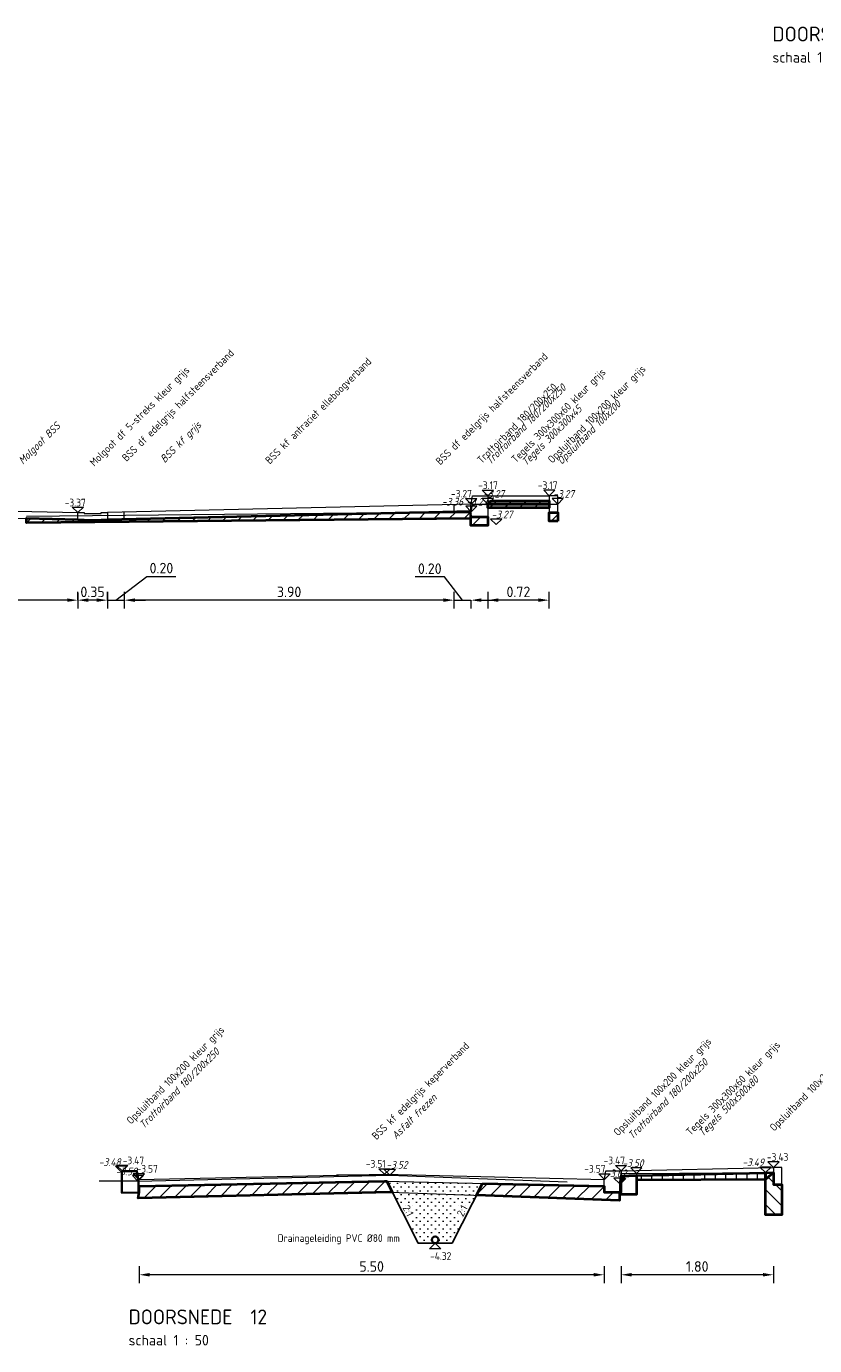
# Model space of a CAD drawing. Header units: metres. Extents: x 162359 to 162848, y 502589 to 502892.
# Tile 5 of 49: x 162802 to 162811, y 502673 to 502689. Entities that reach past the tile are written whole.
import ezdxf

# ---------------------------------------------------------------- set-up
doc = ezdxf.new("R2010")
doc.units = ezdxf.units.M
doc.linetypes.add('DGN2', pattern=[10.152526, 5.076263, -5.076263])
for name, color, linetype, lineweight in [('DD-LIJNDIKTE25', 7, 'Continuous', 13), ('N-BH-GW-GROND_ZAND_CUNETZAND-WERK-A', 7, 'Continuous', 40), ('N-WB-TEKST18', 7, 'Continuous', 13), ('N-WE-GW-GROND_ZAND_DRAINEERZAND-AD-200', 7, 'Continuous', 18), ('N-WE-GW-OPHOGING-WERK-A-50', 92, 'Continuous', 18), ('V-BH-VH-KANTOPSLUITING_TROTTOIRBAND-SD', 6, 'Continuous', 30), ('V-WB-VERHARDING-MATERIAALGRENS', 6, 'DGN2', 0), ('X-XX-AL-DETAIL1-GD', 7, 'Continuous', 25), ('X-XX-AL-M', 7, 'Continuous', 18), ('X-XX-AL-T18', 10, 'Continuous', 18), ('X-XX-AL-T25', 7, 'Continuous', 25), ('X-XX-AL-T35', 50, 'Continuous', 35)]:
    doc.layers.add(name, color=color, linetype=linetype, lineweight=lineweight)
doc.styles.add('ISO', font='isocp3.shx', dxfattribs={"height": 0.36})
doc.styles.add('NLCS-ISO-M50-T18', font='NLCS-ISO.ttf', dxfattribs={"height": 0.09})
doc.styles.add('NLCS-ISO-M50-T25', font='NLCS-ISO.ttf', dxfattribs={"height": 0.125})
doc.styles.add('NLCS-ISO-M50-T35', font='NLCS-ISO.ttf', dxfattribs={"height": 0.175})
doc.dimstyles.new('NLCS-M50-T25-PIJL_L2_H2', dxfattribs={"dimscale": 0.05, "dimtxt": 2.5, "dimasz": 2.5, "dimexe": 2, "dimexo": 2, "dimgap": 0.7, "dimtad": 1, "dimzin": 0, "dimdsep": 46, "dimtxsty": 'NLCS-ISO-M50-T25', "dimcen": 0, "dimdle": 2, "dimclrd": 256, "dimclre": 256, "dimclrt": 256, "dimazin": 0, "dimtfac": 1, "dimtdec": 3, "dimtofl": 0, "dimtmove": 0, "dimatfit": 3, "dimfxl": 2, "dimfxlon": 1, "dimtfillclr": 256, "dimtolj": 1, "dimtzin": 0, "dimlwd": -1, "dimlwe": -1, "dimarcsym": 0})
pattern_1 = [(225, (0, 0), (0.088388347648, -0.088388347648), [])]

# ---------------------------------------------------------------- blocks, each defined once
blk = doc.blocks.new('*D189')
at = {"layer": 'X-XX-AL-M', "transparency": 16777216}
for p, q in [((162802.586, 502682.101), (162802.586, 502681.914)), ((162797.088, 502682.021), (162797.088, 502681.914)), ((162802.461, 502682.014), (162797.213, 502682.014))]:
    blk.add_line(p, q, dxfattribs=at)
for points in [[(162797.213, 502682.035), (162797.213, 502681.994), (162797.088, 502682.014)], [(162802.461, 502682.035), (162802.461, 502681.994), (162802.586, 502682.014)]]:
    blk.add_solid(points, dxfattribs=at)
at = {"layer": 'X-XX-AL-M', "transparency": 16777216, "insert": (162799.837, 502682.112), "char_height": 0.125, "attachment_point": 5, "style": 'NLCS-ISO-M50-T25'}
blk.add_mtext('\\A1;5.50', dxfattribs=at)
blk = doc.blocks.new('*D190')
at = {"layer": 'X-XX-AL-M', "transparency": 16777216}
for p, q in [((162802.586, 502682.014), (162802.586, 502682.114)), ((162802.936, 502682.014), (162802.936, 502682.114)), ((162802.811, 502682.014), (162802.711, 502682.014))]:
    blk.add_line(p, q, dxfattribs=at)
for points in [[(162802.711, 502682.035), (162802.711, 502681.994), (162802.586, 502682.014)], [(162802.811, 502682.035), (162802.811, 502681.994), (162802.936, 502682.014)]]:
    blk.add_solid(points, dxfattribs=at)
at = {"layer": 'X-XX-AL-M', "transparency": 16777216, "insert": (162802.761, 502682.112), "char_height": 0.125, "attachment_point": 5, "style": 'NLCS-ISO-M50-T25'}
blk.add_mtext('\\A1;0.35', dxfattribs=at)
blk = doc.blocks.new('*D191')
at = {"layer": 'X-XX-AL-M', "transparency": 16777216}
for p, q in [((162803.036, 502682.014), (162803.402, 502682.295)), ((162803.402, 502682.295), (162803.747, 502682.295)), ((162802.936, 502682.114), (162802.936, 502681.914)), ((162803.136, 502682.114), (162803.136, 502681.914)), ((162802.811, 502682.014), (162802.686, 502682.014)), ((162802.936, 502682.014), (162803.136, 502682.014)), ((162803.261, 502682.014), (162803.386, 502682.014))]:
    blk.add_line(p, q, dxfattribs=at)
for points in [[(162802.811, 502682.035), (162802.811, 502681.994), (162802.936, 502682.014)], [(162803.261, 502682.035), (162803.261, 502681.994), (162803.136, 502682.014)]]:
    blk.add_solid(points, dxfattribs=at)
at = {"layer": 'X-XX-AL-M', "transparency": 16777216, "insert": (162803.575, 502682.393), "char_height": 0.125, "attachment_point": 5, "style": 'NLCS-ISO-M50-T25'}
blk.add_mtext('\\A1;0.20', dxfattribs=at)
blk = doc.blocks.new('*D192')
at = {"layer": 'X-XX-AL-M', "transparency": 16777216}
for p, q in [((162803.136, 502682.114), (162803.136, 502681.914)), ((162807.034, 502682.114), (162807.034, 502681.914)), ((162806.909, 502682.014), (162803.261, 502682.014))]:
    blk.add_line(p, q, dxfattribs=at)
for points in [[(162803.261, 502682.035), (162803.261, 502681.994), (162803.136, 502682.014)], [(162806.909, 502682.035), (162806.909, 502681.994), (162807.034, 502682.014)]]:
    blk.add_solid(points, dxfattribs=at)
at = {"layer": 'X-XX-AL-M', "transparency": 16777216, "insert": (162805.085, 502682.112), "char_height": 0.125, "attachment_point": 5, "style": 'NLCS-ISO-M50-T25'}
blk.add_mtext('\\A1;3.90', dxfattribs=at)
blk = doc.blocks.new('*D193')
at = {"layer": 'X-XX-AL-M', "transparency": 16777216}
for p, q in [((162806.921, 502682.289), (162806.576, 502682.289)), ((162807.134, 502682.014), (162806.921, 502682.289)), ((162806.909, 502682.014), (162806.784, 502682.014)), ((162807.034, 502682.057), (162807.034, 502681.914)), ((162807.034, 502682.014), (162807.234, 502682.014)), ((162807.234, 502682.014), (162807.234, 502681.914)), ((162807.359, 502682.014), (162807.484, 502682.014))]:
    blk.add_line(p, q, dxfattribs=at)
for points in [[(162806.909, 502682.035), (162806.909, 502681.994), (162807.034, 502682.014)], [(162807.359, 502682.035), (162807.359, 502681.994), (162807.234, 502682.014)]]:
    blk.add_solid(points, dxfattribs=at)
at = {"layer": 'X-XX-AL-M', "transparency": 16777216, "insert": (162806.748, 502682.386), "char_height": 0.125, "attachment_point": 5, "style": 'NLCS-ISO-M50-T25'}
blk.add_mtext('\\A1;0.20', dxfattribs=at)
blk = doc.blocks.new('*D194')
at = {"layer": 'X-XX-AL-M', "transparency": 16777216}
for p, q in [((162807.434, 502682.114), (162807.434, 502681.914)), ((162808.157, 502682.114), (162808.157, 502681.914)), ((162808.032, 502682.014), (162807.559, 502682.014))]:
    blk.add_line(p, q, dxfattribs=at)
for points in [[(162807.559, 502682.035), (162807.559, 502681.994), (162807.434, 502682.014)], [(162808.032, 502682.035), (162808.032, 502681.994), (162808.157, 502682.014)]]:
    blk.add_solid(points, dxfattribs=at)
at = {"layer": 'X-XX-AL-M', "transparency": 16777216, "insert": (162807.796, 502682.112), "char_height": 0.125, "attachment_point": 5, "style": 'NLCS-ISO-M50-T25'}
blk.add_mtext('\\A1;0.72', dxfattribs=at)
blk = doc.blocks.new('*D138')
at = {"layer": 'X-XX-AL-M', "transparency": 16777216}
for p, q in [((162803.312, 502674.144), (162803.312, 502673.944)), ((162808.81, 502674.144), (162808.81, 502673.944)), ((162808.685, 502674.044), (162803.437, 502674.044))]:
    blk.add_line(p, q, dxfattribs=at)
for points in [[(162803.437, 502674.065), (162803.437, 502674.024), (162803.312, 502674.044)], [(162808.685, 502674.065), (162808.685, 502674.024), (162808.81, 502674.044)]]:
    blk.add_solid(points, dxfattribs=at)
at = {"layer": 'X-XX-AL-M', "transparency": 16777216, "insert": (162806.061, 502674.142), "char_height": 0.125, "attachment_point": 5, "style": 'NLCS-ISO-M50-T25'}
blk.add_mtext('\\A1;5.50', dxfattribs=at)
blk = doc.blocks.new('*D139')
at = {"layer": 'X-XX-AL-M', "transparency": 16777216}
for p, q in [((162809.01, 502674.144), (162809.01, 502673.944)), ((162810.812, 502674.144), (162810.812, 502673.944)), ((162810.687, 502674.044), (162809.135, 502674.044))]:
    blk.add_line(p, q, dxfattribs=at)
for points in [[(162809.135, 502674.065), (162809.135, 502674.024), (162809.01, 502674.044)], [(162810.687, 502674.065), (162810.687, 502674.024), (162810.812, 502674.044)]]:
    blk.add_solid(points, dxfattribs=at)
at = {"layer": 'X-XX-AL-M', "transparency": 16777216, "insert": (162809.911, 502674.142), "char_height": 0.125, "attachment_point": 5, "style": 'NLCS-ISO-M50-T25'}
blk.add_mtext('\\A1;1.80', dxfattribs=at)

msp = doc.modelspace()

# ---------------------------------------------------------------- hatches: boundary and pattern name
at = {"layer": 'N-WE-GW-GROND_ZAND_DRAINEERZAND-AD-200'}
h = msp.add_hatch(dxfattribs=at)
h.set_pattern_fill('AGW-GROND_ZAND_DRAINZAND-SOD', color=256, scale=0.05, pattern_type=2)
h.set_pattern_definition([(45, (-5.811905, -30.94501), (-0.044901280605, 0.044901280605), [0, -0.0635])])
h.paths.add_polyline_path([(162807.372, 502675.124), (162806.811, 502675.137), (162806.539, 502675.142), (162806.246, 502675.136), (162806.612, 502674.417), (162806.812, 502674.417), (162807.012, 502674.417)])
at = {"layer": 'N-WE-GW-OPHOGING-WERK-A-50'}
h = msp.add_hatch(dxfattribs=at)
h.set_pattern_fill('AGW-WERK_ONTGRAVEN-SO', color=256, scale=0.025, angle=90, pattern_type=2)
h.set_pattern_definition(pattern_1)
h.paths.add_polyline_path([(162807.435, 502683.149), (162807.474, 502683.188), (162808.161, 502683.188), (162808.161, 502683.148), (162807.435, 502683.148)])
h = msp.add_hatch(dxfattribs=at)
h.set_pattern_fill('AGW-WERK_ONTGRAVEN-SO', color=256, scale=0.025, angle=90, pattern_type=2)
h.set_pattern_definition(pattern_1)
h.paths.add_polyline_path([(162807.234, 502683.028), (162807.234, 502682.978), (162801.979, 502682.928), (162801.978, 502682.981), (162802.586, 502682.968), (162802.662, 502682.958), (162802.862, 502682.958), (162802.936, 502682.968), (162806.51, 502683.051), (162807.215, 502683.057)])
h = msp.add_hatch(dxfattribs=at)
h.set_pattern_fill('AGW-WERK_ONTGRAVEN-SO', color=256, scale=0.025, angle=90, pattern_type=2)
h.set_pattern_definition(pattern_1)
h.paths.add_polyline_path([(162808.161, 502683.148), (162808.161, 502683.103), (162807.434, 502683.103), (162807.435, 502683.148)])
h = msp.add_hatch(dxfattribs=at)
h.set_pattern_fill('AGW-WERK_ONTGRAVEN-SO', color=256, scale=0.025, angle=90, pattern_type=2)
h.set_pattern_definition(pattern_1)
h.paths.add_polyline_path([(162808.261, 502682.948), (162808.161, 502682.948), (162808.161, 502683.048), (162808.261, 502683.048)])
h = msp.add_hatch(dxfattribs=at)
h.set_pattern_fill('AGW-WERK_ONTGRAVEN-SO', color=256, scale=0.025, angle=90, pattern_type=2)
h.set_pattern_definition(pattern_1)
h.paths.add_polyline_path([(162807.234, 502682.998), (162807.434, 502682.998), (162807.434, 502682.898), (162807.234, 502682.898)])
h = msp.add_hatch(dxfattribs=at)
h.set_pattern_fill('AGW-WERK_ONTGRAVEN-SO', color=256, scale=0.025, angle=315, pattern_type=2)
h.set_pattern_definition([(90, (0, 0), (-0.125, 5e-12), [])])
h.paths.add_polyline_path([(162810.719, 502675.171), (162809.191, 502675.161), (162809.191, 502675.215), (162810.718, 502675.249)])
h = msp.add_hatch(dxfattribs=at)
h.set_pattern_fill('AGW-WERK_ONTGRAVEN-SO', color=256, scale=0.025, pattern_type=2)
h.set_pattern_definition([(135, (0, 0), (-0.088388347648, -0.088388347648), [])])
h.paths.add_polyline_path([(162810.812, 502675.111), (162810.912, 502675.111), (162810.912, 502674.751), (162810.719, 502674.751), (162810.719, 502675.171), (162810.812, 502675.251)])
h = msp.add_hatch(dxfattribs=at)
h.set_pattern_fill('AGW-WERK_ONTGRAVEN-SO', color=256, scale=0.025, angle=90, pattern_type=2)
h.set_pattern_definition(pattern_1)
h.paths.add_polyline_path([(162807.372, 502675.124), (162807.301, 502674.983), (162808.991, 502674.921), (162808.991, 502675.021), (162808.81, 502675.021), (162808.81, 502675.091)])
h.paths.add_polyline_path([(162806.305, 502675.02), (162806.239, 502675.151), (162806.212, 502675.151), (162803.312, 502675.091), (162803.312, 502675.021), (162803.3, 502674.951), (162806.275, 502675.021)])

# ---------------------------------------------------------------- linework, layer by layer
at = {"layer": 'DD-LIJNDIKTE25'}
for p, q in [((162807.434, 502683.248), (162808.161, 502683.248)), ((162807.434, 502683.188), (162808.161, 502683.188)), ((162807.237, 502683.148), (162802.936, 502683.048)), ((162807.234, 502683.068), (162802.936, 502682.968)), ((162803.136, 502682.972), (162803.136, 502683.052)), ((162807.034, 502683.142), (162807.034, 502683.062)), ((162809.01, 502675.271), (162810.812, 502675.311)), ((162809.01, 502675.211), (162810.812, 502675.251)), ((162810.719, 502675.171), (162810.719, 502674.751)), ((162810.912, 502675.111), (162810.912, 502674.751)), ((162810.719, 502674.751), (162810.912, 502674.751))]:
    msp.add_line(p, q, dxfattribs=at)
at = {"layer": 'DD-LIJNDIKTE25', "flags": 128}
for points in [[(162807.234, 502683.128), (162807.254, 502683.248), (162807.434, 502683.248), (162807.434, 502682.998), (162807.234, 502682.998), (162807.234, 502683.128)], [(162808.161, 502683.048), (162808.261, 502683.048), (162808.261, 502683.248), (162808.161, 502683.248), (162808.161, 502683.048)], [(162797.086, 502683.048), (162799.856, 502683.108), (162802.588, 502683.048)], [(162797.088, 502682.968), (162799.856, 502683.028), (162802.586, 502682.968)], [(162802.586, 502682.968), (162802.586, 502683.048), (162802.661, 502683.048), (162802.661, 502683.038), (162802.861, 502683.038), (162802.861, 502683.048), (162802.936, 502683.048), (162802.936, 502682.968), (162802.862, 502682.968), (162802.862, 502682.958), (162802.662, 502682.958), (162802.662, 502682.968), (162802.586, 502682.968)], [(162803.312, 502675.151), (162803.292, 502675.271), (162803.112, 502675.271), (162803.112, 502675.021), (162803.312, 502675.021), (162803.312, 502675.151)], [(162803.308, 502675.171), (162806.212, 502675.231), (162808.813, 502675.171)], [(162808.81, 502675.151), (162808.83, 502675.271), (162809.01, 502675.271), (162809.01, 502675.021), (162808.81, 502675.021), (162808.81, 502675.151)], [(162810.812, 502675.111), (162810.912, 502675.111), (162810.912, 502675.311), (162810.812, 502675.311), (162810.812, 502675.111)], [(162803.312, 502675.091), (162806.212, 502675.151), (162808.81, 502675.091)]]:
    msp.add_lwpolyline(points, dxfattribs=at)
at = {"layer": 'N-BH-GW-GROND_ZAND_CUNETZAND-WERK-A'}
msp.add_line((162802.936, 502682.968), (162802.936, 502682.968), dxfattribs=at)
at = {"layer": 'N-BH-GW-GROND_ZAND_CUNETZAND-WERK-A', "flags": 128}
for points in [[(162807.435, 502683.149), (162807.474, 502683.188), (162808.161, 502683.188), (162808.161, 502683.148), (162807.435, 502683.148), (162807.435, 502683.149)], [(162807.234, 502682.978), (162801.979, 502682.928), (162801.978, 502682.981), (162802.586, 502682.968), (162802.662, 502682.958), (162802.862, 502682.958), (162802.936, 502682.968), (162806.51, 502683.051), (162807.215, 502683.057), (162807.234, 502683.028)], [(162807.234, 502682.998), (162807.434, 502682.998), (162807.434, 502682.898), (162807.234, 502682.898), (162807.234, 502683.028)], [(162808.161, 502683.148), (162808.161, 502683.103), (162807.434, 502683.103), (162807.435, 502683.148), (162808.161, 502683.148)], [(162808.261, 502682.948), (162808.161, 502682.948), (162808.161, 502683.048), (162808.261, 502683.048), (162808.261, 502682.948)], [(162809.191, 502675.215), (162810.718, 502675.249), (162810.719, 502675.171), (162809.191, 502675.161)], [(162810.812, 502675.251), (162810.719, 502675.171), (162810.718, 502675.249), (162810.812, 502675.251)], [(162810.812, 502675.251), (162810.812, 502675.111), (162810.912, 502675.111), (162810.912, 502674.751), (162810.719, 502674.751), (162810.719, 502675.171)], [(162806.305, 502675.02), (162806.275, 502675.021), (162803.3, 502674.951), (162803.312, 502675.021), (162803.312, 502675.091), (162806.212, 502675.151), (162806.239, 502675.151), (162806.305, 502675.02)], [(162808.991, 502675.021), (162808.991, 502674.921), (162807.301, 502674.983), (162807.372, 502675.124)], [(162807.372, 502675.124), (162808.81, 502675.091), (162808.81, 502675.021), (162808.991, 502675.021)], [(162809.057, 502675.187), (162809.01, 502675.211), (162809.191, 502675.215), (162809.191, 502674.991), (162808.991, 502674.991), (162809.01, 502675.021), (162809.01, 502675.14), (162809.057, 502675.187)], [(162809.057, 502675.187), (162809.01, 502675.14), (162809.01, 502675.187), (162809.057, 502675.187)]]:
    msp.add_lwpolyline(points, dxfattribs=at)
at = {"layer": 'N-WB-TEKST18', "flags": 128}
for points in [[(162807.237, 502683.148), (162807.171, 502683.214), (162807.303, 502683.214), (162807.237, 502683.148)], [(162807.434, 502683.248), (162807.368, 502683.314), (162807.5, 502683.314), (162807.434, 502683.248)], [(162808.161, 502683.248), (162808.227, 502683.314), (162808.095, 502683.314), (162808.161, 502683.248)], [(162802.586, 502683.048), (162802.52, 502683.114), (162802.652, 502683.114), (162802.586, 502683.048)], [(162810.812, 502675.311), (162810.878, 502675.377), (162810.745, 502675.377), (162810.812, 502675.311)], [(162803.112, 502675.271), (162803.178, 502675.337), (162803.045, 502675.337), (162803.112, 502675.271)], [(162803.308, 502675.171), (162803.374, 502675.237), (162803.242, 502675.237), (162803.308, 502675.171)], [(162806.212, 502675.231), (162806.146, 502675.297), (162806.278, 502675.297), (162806.212, 502675.231)], [(162808.813, 502675.171), (162808.747, 502675.237), (162808.88, 502675.237), (162808.813, 502675.171)], [(162809.01, 502675.271), (162808.944, 502675.337), (162809.076, 502675.337), (162809.01, 502675.271)], [(162806.812, 502674.417), (162806.878, 502674.351), (162806.746, 502674.351), (162806.812, 502674.417)]]:
    msp.add_lwpolyline(points, dxfattribs=at)
at = {"layer": 'V-BH-VH-KANTOPSLUITING_TROTTOIRBAND-SD', "linetype": 'DGN2', "lineweight": 0}
for p, q in [((162801.978, 502683.008), (162807.239, 502683.058)), ((162808.161, 502683.103), (162807.434, 502683.103)), ((162801.979, 502682.928), (162807.234, 502682.978)), ((162806.277, 502675.221), (162805.647, 502675.221)), ((162809.191, 502675.241), (162810.718, 502675.251)), ((162810.718, 502675.251), (162810.719, 502675.171)), ((162803.298, 502675.151), (162802.841, 502675.151)), ((162808.991, 502675.121), (162808.991, 502674.921)), ((162809.191, 502675.161), (162810.719, 502675.171)), ((162803.3, 502675.011), (162803.3, 502674.951))]:
    msp.add_line(p, q, dxfattribs=at)
at = {"layer": 'V-BH-VH-KANTOPSLUITING_TROTTOIRBAND-SD', "linetype": 'DGN2', "lineweight": 0, "flags": 128}
for points in [[(162807.434, 502683.148), (162807.434, 502682.898), (162807.234, 502682.898), (162807.234, 502683.028), (162807.254, 502683.148), (162808.261, 502683.148)], [(162808.161, 502683.148), (162808.161, 502682.948), (162808.261, 502682.948)], [(162803.3, 502675.141), (162803.28, 502675.261), (162803.1, 502675.261), (162803.1, 502675.011), (162803.3, 502675.011), (162803.3, 502675.141)], [(162803.298, 502675.151), (162806.277, 502675.221), (162808.991, 502675.121)], [(162808.991, 502675.121), (162809.011, 502675.241), (162809.191, 502675.241), (162809.191, 502674.991), (162808.991, 502674.991)], [(162803.3, 502674.951), (162806.275, 502675.021), (162808.991, 502674.921)]]:
    msp.add_lwpolyline(points, dxfattribs=at)
at = {"layer": 'V-WB-VERHARDING-MATERIAALGRENS', "flags": 128}
for points in [[(162807.435, 502683.149), (162807.502, 502683.215), (162807.369, 502683.215), (162807.435, 502683.149)], [(162808.261, 502683.148), (162808.327, 502683.214), (162808.195, 502683.214), (162808.261, 502683.148)], [(162807.239, 502683.058), (162807.305, 502683.124), (162807.173, 502683.124), (162807.239, 502683.058)], [(162807.534, 502682.906), (162807.601, 502682.972), (162807.468, 502682.972), (162807.534, 502682.906)], [(162803.1, 502675.261), (162803.166, 502675.327), (162803.033, 502675.327), (162803.1, 502675.261)], [(162803.298, 502675.151), (162803.364, 502675.217), (162803.232, 502675.217), (162803.298, 502675.151)], [(162806.277, 502675.221), (162806.343, 502675.287), (162806.21, 502675.287), (162806.277, 502675.221)], [(162809.191, 502675.241), (162809.257, 502675.307), (162809.125, 502675.307), (162809.191, 502675.241)], [(162810.718, 502675.251), (162810.784, 502675.317), (162810.652, 502675.317), (162810.718, 502675.251)], [(162808.991, 502675.121), (162809.057, 502675.187), (162808.925, 502675.187), (162808.991, 502675.121)]]:
    msp.add_lwpolyline(points, dxfattribs=at)
at = {"layer": 'X-XX-AL-DETAIL1-GD', "flags": 128}
msp.add_lwpolyline([(162807.372, 502675.124), (162807.012, 502674.417), (162806.612, 502674.417), (162806.239, 502675.151)], dxfattribs=at)
at = {"layer": 'X-XX-AL-DETAIL1-GD', "color": 3, "lineweight": 35}
msp.add_circle((162806.812, 502674.457), 0.04, dxfattribs=at)

# ---------------------------------------------------------------- texts
at = {"layer": 'N-WB-TEKST18', "char_height": 0.09, "attachment_point": 7, "rotation": 45, "line_spacing_factor": 0.601667, "style": 'ISO'}
for s, insert in [('{\\C256;BSS df edelgrijs halfsteensverband}', (162803.182, 502683.626)), ('{\\C256;BSS df edelgrijs halfsteensverband}', (162806.891, 502683.585)), ('{\\C256;BSS kf antraciet elleboogverband}', (162804.876, 502683.596)), ('{\\C256;Opsluitband 100x200 kleur grijs}', (162808.216, 502683.606)), ('{\\C256;Molgoot df 5-streks kleur grijs}', (162802.8, 502683.569)), ('{\\C256;Trottoirband 180/200x250}', (162807.361, 502683.62)), ('\\pxt19;{\\C256;Tegels 300x300x60 kleur grijs}', (162807.786, 502683.611)), ('{\\C256;Opsluitband 100x200 kleur grijs}', (162803.235, 502675.797)), ('{\\C256;Opsluitband 100x200 kleur grijs}', (162808.993, 502675.659)), ('{\\C256;Opsluitband 100x200 kleur grijs}', (162810.84, 502675.714)), ('{\\C256;BSS kf edelgrijs keperverband}', (162806.136, 502675.613)), ('\\pxt19;{\\C256;Tegels 300x300x60 kleur grijs}', (162809.85, 502675.664))]:
    msp.add_mtext(s, dxfattribs=dict(at, insert=insert))
at = {"layer": 'N-WB-TEKST18', "linetype": 'Continuous', "char_height": 0.09, "line_spacing_factor": 0.8, "style": 'ISO'}
for s, insert, attachment_point, rotation in [('{\\Fisocp|c0;\\C256;-3.17}', (162807.32, 502683.417), 1, 0), ('{\\Fisocp|c0;\\C256;-3.17}', (162808.259, 502683.417), 3, 360), ('{\\Fisocp|c0;\\C256;-3.37}', (162802.681, 502683.212), 3, 360), ('{\\Fisocp|c0;\\C256;-3.27}', (162806.999, 502683.317), 1, 0), ('{\\Fisocp|c0;\\C256;-3.47}', (162803.371, 502675.44), 3, 360), ('{\\Fisocp|c0;\\C256;-3.51}', (162805.992, 502675.4), 1, 0), ('{\\Fisocp|c0;\\C256;-3.47}', (162808.804, 502675.44), 1, 0), ('{\\Fisocp|c0;\\C256;-3.43}', (162810.988, 502675.48), 3, 360), ('{\\Fisocp|c0;\\C256;-3.57}', (162803.533, 502675.341), 3, 360), ('{\\Fisocp|c0;\\C256;-3.57}', (162808.575, 502675.341), 1, 0), ('{\\Fisocp|c0;-4.32}', (162807.003, 502674.22), 9, 0)]:
    msp.add_mtext(s, dxfattribs=dict(at, insert=insert, attachment_point=attachment_point, rotation=rotation))
at = {"layer": 'N-WB-TEKST18', "insert": (162804.95, 502674.405), "char_height": 0.09, "attachment_point": 7, "line_spacing_factor": 0.601667, "style": 'ISO'}
msp.add_mtext('Drainageleiding PVC %%C80 mm ', dxfattribs=at)
at = {"layer": 'V-WB-VERHARDING-MATERIAALGRENS', "char_height": 0.09, "attachment_point": 7, "line_spacing_factor": 0.8, "style": 'ISO'}
for s, insert, rotation in [('{\\Fisocp|c0;\\Q15;\\C256;Trottoirband 180/200x250}', (162807.464, 502683.608), 45), ('{\\Fisocp|c0;\\Q15;\\C256;Opsluitband 100x200}', (162808.326, 502683.59), 45), ('{\\Fisocp|c0;\\Q15;\\C256;Tegels 300x300x45}', (162807.906, 502683.575), 45), ('{\\Fisocp|c0;\\Q15;\\C256;Molgoot BSS}', (162801.957, 502683.593), 45), ('{\\Fisocp|c0;\\Q15;\\C256;BSS kf grijs}', (162803.633, 502683.611), 45), ('{\\Fisocp|c0;\\Q15;\\C256;-3.36}', (162806.891, 502683.132), 360), ('{\\Fisocp|c0;\\Q15;\\C256;-3.27}', (162807.182, 502683.132), 360), ('{\\Fisocp|c0;\\Q15;\\C256;-3.27}', (162807.379, 502683.224), 360), ('{\\Fisocp|c0;\\Q15;\\C256;-3.27}', (162808.206, 502683.224), 360), ('{\\Fisocp|c0;\\Q15;\\C256;-3.27}', (162807.478, 502682.981), 360), ('{\\Fisocp|c0;\\Q15;\\C256;Trottoirband 180/200x250}', (162803.365, 502675.764), 45), ('{\\Fisocp|c0;\\Q15;\\C256;Trottoirband 180/200x250}', (162809.143, 502675.637), 45), ('{\\Fisocp|c0;\\Q15;\\C256;Tegels 500x500x80}', (162809.995, 502675.65), 45), ('{\\Fisocp|c0;\\Q15;\\C256;Asfalt frezen}', (162806.35, 502675.637), 45), ('{\\Fisocp|c0;\\Q15;\\C256;-3.48}', (162802.835, 502675.33), 360), ('\\pxt5;{\\Fisocp|c0;\\Q15;\\C256;-3.52}', (162806.234, 502675.298), 360), ('{\\Fisocp|c0;\\Q15;\\C256;-3.50}', (162809.025, 502675.318), 360), ('{\\Fisocp|c0;\\Q15;\\C256;-3.49}', (162810.443, 502675.328), 360), ('{\\Fisocp|c0;\\Q15;\\C256;-3.59}', (162803.033, 502675.22), 360), ('\\pxt5;{\\Fisocp|c0;\\Q15;\\C256;-3.62}', (162808.825, 502675.198), 360)]:
    msp.add_mtext(s, dxfattribs=dict(at, insert=insert, rotation=rotation))
at = {"layer": 'X-XX-AL-T18', "char_height": 0.09, "style": 'NLCS-ISO-M50-T18'}
for insert, attachment_point, rotation in [((162806.503, 502674.878), 1, 297.0012), ((162807.121, 502674.878), 3, 62.9988)]:
    msp.add_mtext_dynamic_manual_height_columns('2:1', width=0.25933, gutter_width=0.45, heights=[0], dxfattribs=dict(at, insert=insert, attachment_point=attachment_point, rotation=rotation))
at = {"layer": 'X-XX-AL-T25', "char_height": 0.125, "attachment_point": 7, "rotation": 360, "line_spacing_factor": 0.8, "style": 'NLCS-ISO-M50-T25'}
for insert in [(162810.8, 502688.365), (162803.187, 502673.209)]:
    msp.add_mtext('{\\C256;schaal 1 : 50}', dxfattribs=dict(at, insert=insert))
at = {"layer": 'X-XX-AL-T35', "char_height": 0.175, "attachment_point": 7, "rotation": 360, "line_spacing_factor": 0.8, "style": 'NLCS-ISO-M50-T35'}
for s, insert in [('{\\C256;DOORSNEDE  8}', (162810.8, 502688.615)), ('{\\C256;DOORSNEDE  12}', (162803.187, 502673.459))]:
    msp.add_mtext(s, dxfattribs=dict(at, insert=insert))

# ---------------------------------------------------------------- dimensions: what is measured, and where the dimension line sits
at = {"layer": 'X-XX-AL-M'}
for base, p1, p2, angle, picture, middle in [((162803.136, 502682.014), (162802.936, 502682.361), (162803.136, 502682.365), 360, '*D191', (162803.437, 502682.295)), ((162807.234, 502682.014), (162807.034, 502682.157), (162807.234, 502682.097), 0, '*D193', (162806.886, 502682.289))]:
    dim = msp.add_linear_dim(base=base, p1=p1, p2=p2, angle=angle, dimstyle='NLCS-M50-T25-PIJL_L2_H2', override={"dimtmove": 1}, dxfattribs=at)
    dim.commit()
    dim.dimension.update_dxf_attribs({"geometry": picture, "text_midpoint": middle, "dimtype": 160})
for base, p1, p2, angle, picture, middle in [((162807.434, 502682.014), (162808.157, 502682.401), (162807.434, 502682.332), 360, '*D194', (162807.796, 502682.112)), ((162803.136, 502682.014), (162807.034, 502682.354), (162803.136, 502682.264), 0, '*D192', (162805.085, 502682.112)), ((162797.088, 502682.014), (162802.586, 502682.201), (162797.088, 502682.121), 360, '*D189', (162799.837, 502682.112)), ((162802.586, 502682.014), (162802.936, 502681.967), (162802.586, 502681.967), 360, '*D190', (162802.761, 502682.112)), ((162803.312, 502674.044), (162808.81, 502674.665), (162803.312, 502674.665), 360, '*D138', (162806.061, 502674.142)), ((162809.01, 502674.044), (162810.812, 502674.404), (162809.01, 502674.314), 360, '*D139', (162809.911, 502674.142))]:
    dim = msp.add_linear_dim(base=base, p1=p1, p2=p2, angle=angle, dimstyle='NLCS-M50-T25-PIJL_L2_H2', dxfattribs=at)
    dim.commit()
    dim.dimension.update_dxf_attribs({"geometry": picture, "text_midpoint": middle})

doc.saveas('drawing.dxf')
